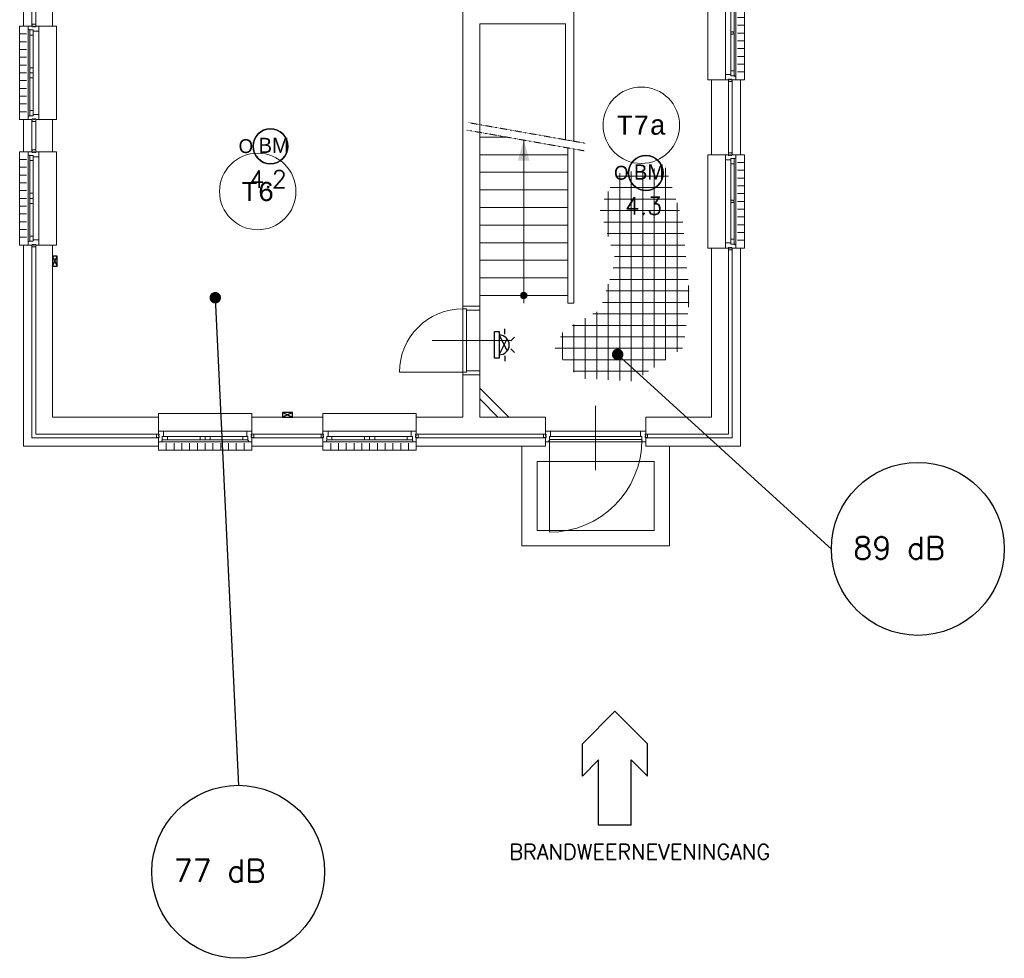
# Model space of a CAD drawing. Header units: millimetres. Extents: x 1890 to 160200, y 5205 to 111580.
# Tile 1 of 51: x 5772 to 18644, y 8861 to 21126. Entities that reach past the tile are written whole.
import ezdxf
from ezdxf.enums import TextEntityAlignment as Align
from ezdxf.xclip import XClip

# ---------------------------------------------------------------- set-up
doc = ezdxf.new("R2010")
doc.units = ezdxf.units.MM
doc.header["$XCLIPFRAME"] = 0
doc.linetypes.add('Xref-geb26-bgg$0$DASHDOT', pattern=[1, 0.5, -0.25, 0, -0.25])
for name, color, linetype in [('BRAND', 1, 'Continuous'), ('DB-waardes', 6, 'Continuous'), ('Xref', 253, 'Continuous'), ('Xref-geb26-bgg$0$AL$1A---_ALGEMEEN', 253, 'Continuous'), ('Xref-geb26-bgg$0$AM$1A---_ARCERING', 253, 'Continuous'), ('Xref-geb26-bgg$0$AT$1A---_TEKST050', 253, 'Continuous'), ('Xref-geb26-bgg$0$EL6131--_WG', 253, 'Continuous')]:
    doc.layers.add(name, color=color, linetype=linetype)
doc.layers.get('Xref').off()
doc.styles.add('ROMANS', font='romans')
doc.styles.add('TXT', font='txt')
doc.styles.add('Xref-geb26-bgg$0$MONOTXT', font='MONOTXT')

# ---------------------------------------------------------------- blocks, each defined once
blk = doc.blocks.new('*O122')
at = {"layer": 'Xref-geb26-bgg$0$AL$1A---_ALGEMEEN', "color": 0, "linetype": 'Continuous', "lineweight": 0}
for p, q in [((-9, -543), (-9, 543)), ((130, -566), (130, 566)), ((63, 16), (63, 493)), ((106, 16), (106, 493)), ((240, 508), (150, 508)), ((240, 407), (150, 407)), ((240, 305), (150, 305)), ((240, 203), (150, 203)), ((240, 102), (150, 102)), ((240, 0), (150, 0)), ((63, -493), (63, -16)), ((106, -493), (106, -16)), ((240, -102), (150, -102)), ((240, -203), (150, -203)), ((240, -305), (150, -305)), ((240, -407), (150, -407)), ((240, -508), (150, -508))]:
    blk.add_line(p, q, dxfattribs=at)
for points in [[(-190, -610), (-240, -610), (-240, 610), (-190, 610)], [(190, -610), (240, -610), (240, 610), (190, 610)]]:
    blk.add_lwpolyline(points, dxfattribs=at)
for points in [[(-9, 610), (-9, 545), (-7, 543), (63, 543), (63, 560), (114, 560), (114, 566), (128, 566), (130, 568), (130, 610), (76, 610), (76, 601), (60, 601), (60, 610), (46, 610), (46, 601), (30, 601), (30, 610)], [(30, 635), (30, 601), (46, 601), (46, 610), (60, 610), (60, 601), (76, 601), (76, 635)], [(106, 560), (106, 493), (63, 493), (63, 560)], [(106, -560), (106, -493), (63, -493), (63, -560)], [(-9, -610), (-9, -545), (-7, -543), (63, -543), (63, -560), (114, -560), (114, -566), (128, -566), (130, -568), (130, -610), (76, -610), (76, -601), (60, -601), (60, -610), (46, -610), (46, -601), (30, -601), (30, -610)], [(30, -635), (30, -601), (46, -601), (46, -610), (60, -610), (60, -601), (76, -601), (76, -635)]]:
    blk.add_lwpolyline(points, close=True, dxfattribs=at)
blk.add_lwpolyline([(106, 4), (106, -4), (104, -4, -0.397174), (98, -10), (95, -10, 0.406754), (90, -16), (72, -16), (63, -6), (63, 6), (72, 16), (90, 16, 0.406754), (95, 10), (98, 10, -0.397174), (104, 4), (106, 4)], format="xyb", dxfattribs=at)
blk = doc.blocks.new('*O123')
at = {"layer": 'Xref-geb26-bgg$0$AL$1A---_ALGEMEEN', "color": 0, "linetype": 'Continuous', "lineweight": 0}
for p, q in [((-9, -543), (-9, 543)), ((130, -566), (130, 566)), ((63, 16), (63, 493)), ((106, 16), (106, 493)), ((240, 508), (150, 508)), ((240, 407), (150, 407)), ((240, 305), (150, 305)), ((240, 203), (150, 203)), ((240, 102), (150, 102)), ((240, 0), (150, 0)), ((63, -493), (63, -16)), ((106, -493), (106, -16)), ((240, -102), (150, -102)), ((240, -203), (150, -203)), ((240, -305), (150, -305)), ((240, -407), (150, -407)), ((240, -508), (150, -508))]:
    blk.add_line(p, q, dxfattribs=at)
for points in [[(-190, -610), (-240, -610), (-240, 610), (-190, 610)], [(190, -610), (240, -610), (240, 610), (190, 610)]]:
    blk.add_lwpolyline(points, dxfattribs=at)
for points in [[(-9, 610), (-9, 545), (-7, 543), (63, 543), (63, 560), (114, 560), (114, 566), (128, 566), (130, 568), (130, 610), (76, 610), (76, 601), (60, 601), (60, 610), (46, 610), (46, 601), (30, 601), (30, 610)], [(30, 635), (30, 601), (46, 601), (46, 610), (60, 610), (60, 601), (76, 601), (76, 635)], [(106, 560), (106, 493), (63, 493), (63, 560)], [(106, -560), (106, -493), (63, -493), (63, -560)], [(-9, -610), (-9, -545), (-7, -543), (63, -543), (63, -560), (114, -560), (114, -566), (128, -566), (130, -568), (130, -610), (76, -610), (76, -601), (60, -601), (60, -610), (46, -610), (46, -601), (30, -601), (30, -610)], [(30, -635), (30, -601), (46, -601), (46, -610), (60, -610), (60, -601), (76, -601), (76, -635)]]:
    blk.add_lwpolyline(points, close=True, dxfattribs=at)
blk.add_lwpolyline([(106, 4), (106, -4), (104, -4, -0.397174), (98, -10), (95, -10, 0.406754), (90, -16), (72, -16), (63, -6), (63, 6), (72, 16), (90, 16, 0.406754), (95, 10), (98, 10, -0.397174), (104, 4), (106, 4)], format="xyb", dxfattribs=at)
blk = doc.blocks.new('*O124')
at = {"layer": 'Xref-geb26-bgg$0$AL$1A---_ALGEMEEN', "color": 0, "linetype": 'Continuous', "lineweight": 0}
for p, q in [((0, 825), (0, -15)), ((-588, 497), (588, 497)), ((-610.5, 358), (610.5, 358)), ((-605, 385), (-605, -825))]:
    blk.add_line(p, q, dxfattribs=at)
for points in [[(-680, 458), (-646, 458), (-646, 442), (-655, 442), (-655, 428), (-646, 428), (-646, 412), (-680, 412)], [(-655, 497), (-590.15, 497), (-588, 494.86), (-588, 425), (-605, 425), (-605, 374), (-610.5, 374), (-610.5, 360.22), (-612.72, 358), (-655, 358), (-655, 412), (-646, 412), (-646, 428), (-655, 428), (-655, 442), (-646, 442), (-646, 458), (-655, 458)], [(605, 425), (605, 385), (-605, 385), (-605, 425)], [(655, 497), (590.15, 497), (588, 494.86), (588, 425), (605, 425), (605, 374), (610.5, 374), (610.5, 360.22), (612.72, 358), (655, 358), (655, 412), (646, 412), (646, 428), (655, 428), (655, 442), (646, 442), (646, 458), (655, 458)], [(680, 458), (646, 458), (646, 442), (655, 442), (655, 428), (646, 428), (646, 412), (680, 412)]]:
    blk.add_lwpolyline(points, close=True, dxfattribs=at)
blk.add_arc((-605.01, 385), 1210, 270, 360, dxfattribs=at)
blk = doc.blocks.new('*O125')
at = {"layer": 'Xref-geb26-bgg$0$AL$1A---_ALGEMEEN', "color": 0, "linetype": 'Continuous', "lineweight": 0}
for p, q in [((-543, 9), (543, 9)), ((-493, -63), (-67, -63)), ((-493, -106), (-67, -106)), ((67, -63), (493, -63)), ((67, -106), (493, -106)), ((-565.5, -130), (565.5, -130)), ((-508.33, -240), (-508.33, -150)), ((-406.66, -240), (-406.66, -150)), ((-305, -240), (-305, -150)), ((-203.33, -240), (-203.33, -150)), ((-101.66, -240), (-101.66, -150)), ((0, -240), (0, -150)), ((101.66, -240), (101.66, -150)), ((203.33, -240), (203.33, -150)), ((305, -240), (305, -150)), ((406.66, -240), (406.66, -150)), ((508.33, -240), (508.33, -150))]:
    blk.add_line(p, q, dxfattribs=at)
for points in [[(-610, 190), (-610, 240), (610, 240), (610, 190)], [(-610, -190), (-610, -240), (610, -240), (610, -190)]]:
    blk.add_lwpolyline(points, dxfattribs=at)
for points in [[(-610, 9), (-545.15, 9), (-543, 6.86), (-543, -63), (-560, -63), (-560, -114), (-565.5, -114), (-565.5, -127.78), (-567.72, -130), (-610, -130), (-610, -76), (-601, -76), (-601, -60), (-610, -60), (-610, -46), (-601, -46), (-601, -30), (-610, -30)], [(610, 9), (545.15, 9), (543, 6.86), (543, -63), (560, -63), (560, -114), (565.5, -114), (565.5, -127.78), (567.72, -130), (610, -130), (610, -76), (601, -76), (601, -60), (610, -60), (610, -46), (601, -46), (601, -30), (610, -30)], [(-635, -30), (-601, -30), (-601, -46), (-610, -46), (-610, -60), (-601, -60), (-601, -76), (-635, -76)], [(-560, -106), (-493, -106), (-493, -63), (-560, -63)], [(-67, -106), (0, -106), (0, -63), (-67, -63)], [(67, -106), (0, -106), (0, -63), (67, -63)], [(560, -106), (493, -106), (493, -63), (560, -63)], [(635, -30), (601, -30), (601, -46), (610, -46), (610, -60), (601, -60), (601, -76), (635, -76)]]:
    blk.add_lwpolyline(points, close=True, dxfattribs=at)
blk = doc.blocks.new('*O126')
at = {"layer": 'Xref-geb26-bgg$0$AL$1A---_ALGEMEEN', "color": 0, "linetype": 'Continuous', "lineweight": 0}
for p, q in [((-543, 9), (543, 9)), ((-493, -63), (-67, -63)), ((-493, -106), (-67, -106)), ((67, -63), (493, -63)), ((67, -106), (493, -106)), ((-565.5, -130), (565.5, -130)), ((-508.33, -240), (-508.33, -150)), ((-406.66, -240), (-406.66, -150)), ((-305, -240), (-305, -150)), ((-203.33, -240), (-203.33, -150)), ((-101.66, -240), (-101.66, -150)), ((0, -240), (0, -150)), ((101.66, -240), (101.66, -150)), ((203.33, -240), (203.33, -150)), ((305, -240), (305, -150)), ((406.66, -240), (406.66, -150)), ((508.33, -240), (508.33, -150))]:
    blk.add_line(p, q, dxfattribs=at)
for points in [[(-610, 190), (-610, 240), (610, 240), (610, 190)], [(-610, -190), (-610, -240), (610, -240), (610, -190)]]:
    blk.add_lwpolyline(points, dxfattribs=at)
for points in [[(-610, 9), (-545.15, 9), (-543, 6.86), (-543, -63), (-560, -63), (-560, -114), (-565.5, -114), (-565.5, -127.78), (-567.72, -130), (-610, -130), (-610, -76), (-601, -76), (-601, -60), (-610, -60), (-610, -46), (-601, -46), (-601, -30), (-610, -30)], [(610, 9), (545.15, 9), (543, 6.86), (543, -63), (560, -63), (560, -114), (565.5, -114), (565.5, -127.78), (567.72, -130), (610, -130), (610, -76), (601, -76), (601, -60), (610, -60), (610, -46), (601, -46), (601, -30), (610, -30)], [(-635, -30), (-601, -30), (-601, -46), (-610, -46), (-610, -60), (-601, -60), (-601, -76), (-635, -76)], [(-560, -106), (-493, -106), (-493, -63), (-560, -63)], [(-67, -106), (0, -106), (0, -63), (-67, -63)], [(67, -106), (0, -106), (0, -63), (67, -63)], [(560, -106), (493, -106), (493, -63), (560, -63)], [(635, -30), (601, -30), (601, -46), (610, -46), (610, -60), (601, -60), (601, -76), (635, -76)]]:
    blk.add_lwpolyline(points, close=True, dxfattribs=at)
blk = doc.blocks.new('*O142')
at = {"layer": 'Xref-geb26-bgg$0$AL$1A---_ALGEMEEN', "color": 0, "linetype": 'Continuous', "lineweight": 0}
for p, q in [((-130, 565.5), (-130, -565.5)), ((9, 543), (9, -543)), ((-240, 508.33), (-150, 508.33)), ((-240, 406.66), (-150, 406.66)), ((-106, 493), (-106, 67)), ((-63, 493), (-63, 67)), ((-240, 305), (-150, 305)), ((-240, 203.33), (-150, 203.33)), ((-240, 101.66), (-150, 101.66)), ((-240, 0), (-150, 0)), ((-240, -101.66), (-150, -101.66)), ((-106, -67), (-106, -493)), ((-63, -67), (-63, -493)), ((-240, -203.33), (-150, -203.33)), ((-240, -305), (-150, -305)), ((-240, -406.66), (-150, -406.66)), ((-240, -508.33), (-150, -508.33))]:
    blk.add_line(p, q, dxfattribs=at)
for points in [[(-190, 610), (-240, 610), (-240, -610), (-190, -610)], [(190, 610), (240, 610), (240, -610), (190, -610)]]:
    blk.add_lwpolyline(points, dxfattribs=at)
for points in [[(9, 610), (9, 545.15), (6.86, 543), (-63, 543), (-63, 560), (-114, 560), (-114, 565.5), (-127.78, 565.5), (-130, 567.72), (-130, 610), (-76, 610), (-76, 601), (-60, 601), (-60, 610), (-46, 610), (-46, 601), (-30, 601), (-30, 610)], [(-106, 560), (-106, 493), (-63, 493), (-63, 560)], [(-30, 635), (-30, 601), (-46, 601), (-46, 610), (-60, 610), (-60, 601), (-76, 601), (-76, 635)], [(-106, 67), (-106, 0), (-63, 0), (-63, 67)], [(-106, -67), (-106, 0), (-63, 0), (-63, -67)], [(-106, -560), (-106, -493), (-63, -493), (-63, -560)], [(9, -610), (9, -545.15), (6.86, -543), (-63, -543), (-63, -560), (-114, -560), (-114, -565.5), (-127.78, -565.5), (-130, -567.72), (-130, -610), (-76, -610), (-76, -601), (-60, -601), (-60, -610), (-46, -610), (-46, -601), (-30, -601), (-30, -610)], [(-30, -635), (-30, -601), (-46, -601), (-46, -610), (-60, -610), (-60, -601), (-76, -601), (-76, -635)]]:
    blk.add_lwpolyline(points, close=True, dxfattribs=at)
blk = doc.blocks.new('*O143')
at = {"layer": 'Xref-geb26-bgg$0$AL$1A---_ALGEMEEN', "color": 0, "linetype": 'Continuous', "lineweight": 0}
for p, q in [((-130, 565.5), (-130, -565.5)), ((9, 543), (9, -543)), ((-240, 508.33), (-150, 508.33)), ((-240, 406.66), (-150, 406.66)), ((-106, 493), (-106, 67)), ((-63, 493), (-63, 67)), ((-240, 305), (-150, 305)), ((-240, 203.33), (-150, 203.33)), ((-240, 101.66), (-150, 101.66)), ((-240, 0), (-150, 0)), ((-240, -101.66), (-150, -101.66)), ((-106, -67), (-106, -493)), ((-63, -67), (-63, -493)), ((-240, -203.33), (-150, -203.33)), ((-240, -305), (-150, -305)), ((-240, -406.66), (-150, -406.66)), ((-240, -508.33), (-150, -508.33))]:
    blk.add_line(p, q, dxfattribs=at)
for points in [[(-190, 610), (-240, 610), (-240, -610), (-190, -610)], [(190, 610), (240, 610), (240, -610), (190, -610)]]:
    blk.add_lwpolyline(points, dxfattribs=at)
for points in [[(9, 610), (9, 545.15), (6.86, 543), (-63, 543), (-63, 560), (-114, 560), (-114, 565.5), (-127.78, 565.5), (-130, 567.72), (-130, 610), (-76, 610), (-76, 601), (-60, 601), (-60, 610), (-46, 610), (-46, 601), (-30, 601), (-30, 610)], [(-106, 560), (-106, 493), (-63, 493), (-63, 560)], [(-30, 635), (-30, 601), (-46, 601), (-46, 610), (-60, 610), (-60, 601), (-76, 601), (-76, 635)], [(-106, 67), (-106, 0), (-63, 0), (-63, 67)], [(-106, -67), (-106, 0), (-63, 0), (-63, -67)], [(-106, -560), (-106, -493), (-63, -493), (-63, -560)], [(9, -610), (9, -545.15), (6.86, -543), (-63, -543), (-63, -560), (-114, -560), (-114, -565.5), (-127.78, -565.5), (-130, -567.72), (-130, -610), (-76, -610), (-76, -601), (-60, -601), (-60, -610), (-46, -610), (-46, -601), (-30, -601), (-30, -610)], [(-30, -635), (-30, -601), (-46, -601), (-46, -610), (-60, -610), (-60, -601), (-76, -601), (-76, -635)]]:
    blk.add_lwpolyline(points, close=True, dxfattribs=at)
blk = doc.blocks.new('Xref-geb26-bgg$0$ED0831')
at = {"layer": 'Xref-geb26-bgg$0$AL$1A---_ALGEMEEN', "color": 0, "linetype": 'Continuous', "lineweight": 0}
for p, q in [((450, -400), (450, 620)), ((0, 0), (0, 220)), ((0, 220), (55, 220)), ((55, 220), (845, 220)), ((55, 220), (55, 45)), ((900, 220), (845, 220)), ((845, 220), (845, 45)), ((900, 0), (900, 220)), ((35, 0), (0, 0)), ((55, 45), (35, 45)), ((35, 45), (35, 0)), ((35, 0), (35, -830)), ((865, 0), (35, 0)), ((55, 45), (845, 45)), ((845, 45), (865, 45)), ((865, 45), (865, 0)), ((865, 0), (900, 0))]:
    blk.add_line(p, q, dxfattribs=at)
blk.add_arc((35, 0), 830, 270, 360, dxfattribs=at)
blk = doc.blocks.new('*O205')
at = {"layer": 'Xref-geb26-bgg$0$AM$1A---_ARCERING', "linetype": 'Continuous', "lineweight": 0}
blk.add_hatch(color=256, dxfattribs=at).paths.add_polyline_path([(11, -1080, 1), (-74, -1080, 1)])
at = {"layer": 'Xref-geb26-bgg$0$AL$1A---_ALGEMEEN', "color": 0, "linetype": 'Xref-geb26-bgg$0$DASHDOT', "lineweight": 0}
for p, q in [((-760, 1180), (777, 909)), ((-777, 1082), (760, 811))]:
    blk.add_line(p, q, dxfattribs=at)
at = {"layer": 'Xref-geb26-bgg$0$AL$1A---_ALGEMEEN', "color": 0, "linetype": 'Continuous', "lineweight": 0}
for p, q in [((-255, 990), (-607, 990)), ((-32, -1180), (-32, 950)), ((543, 760), (-607, 760)), ((543, 530), (-607, 530)), ((543, 300), (-607, 300)), ((543, 70), (-607, 70)), ((543, -160), (-607, -160)), ((543, -390), (-607, -390)), ((543, -620), (-607, -620)), ((543, -850), (-607, -850)), ((543, -1080), (-607, -1080))]:
    blk.add_line(p, q, dxfattribs=at)
blk.add_lwpolyline([(623, 835), (623, -1180), (543, -1180), (543, 849)], dxfattribs=at)
blk.add_circle((-32, -1080), 42.4, dxfattribs=at)
blk.add_solid([(-109, 680), (-32, 950), (45, 680)], dxfattribs=at)
blk = doc.blocks.new('Xref-geb26-bgg$0$E00112')
at = {"color": 0, "linetype": 'Continuous'}
for p, q in [((0, 1), (-1, 1)), ((-1, 1), (-1, 0)), ((-1, 0), (0, 1)), ((-1, 1), (0, 0)), ((0, 0), (0, 1)), ((-1, 0), (0, 0))]:
    blk.add_line(p, q, dxfattribs=at)
blk = doc.blocks.new('Xref-geb26-bgg')
at = {"layer": 'Xref-geb26-bgg$0$AL$1A---_ALGEMEEN', "linetype": 'Continuous', "lineweight": 0}
for p, q in [((85085.43, 80926.24), (85085.43, 85373.82)), ((86535.43, 85273.82), (86535.43, 83080.5)), ((86425.43, 84613.82), (85305.43, 84613.82)), ((85305.43, 84613.82), (85305.43, 80926.24)), ((86425.43, 83099.9), (86425.43, 84613.82)), ((86535.43, 83080.5), (86425.43, 83099.9)), ((87135.43, 79954.34), (87135.43, 82664.68)), ((87285.43, 79946.83), (87285.43, 82684.49)), ((87435.43, 80023.72), (87435.43, 82704.31)), ((87585.43, 80124.66), (87585.43, 82724.13)), ((87735.43, 80225.6), (87735.43, 82732.48)), ((87087.26, 82623.82), (87771.02, 82623.82)), ((86985.43, 81835.18), (86985.43, 82425.2)), ((87010.36, 82473.82), (87820.14, 82473.82)), ((86933.46, 82323.82), (87869.27, 82323.82)), ((87885.43, 80326.54), (87885.43, 82274.47)), ((86878.52, 82173.82), (87918.39, 82173.82)), ((86925.88, 82023.82), (87959.31, 82023.82)), ((86973.23, 81873.82), (87973.1, 81873.82)), ((87020.59, 81723.82), (87986.89, 81723.82)), ((87067.94, 81573.82), (88000.68, 81573.82)), ((87050.63, 81423.82), (88014.47, 81423.82)), ((87004.28, 81273.82), (88028.26, 81273.82)), ((86957.93, 81123.82), (88042.05, 81123.82)), ((86985.43, 79961.84), (86985.43, 81212.81)), ((88035.43, 80912.68), (88035.43, 81195.8)), ((86911.58, 80973.82), (88043.21, 80973.82)), ((85305.43, 80926.24), (85085.43, 80926.24)), ((86835.43, 79969.35), (86835.43, 80851.84)), ((86685.43, 79976.85), (86685.43, 80767.66)), ((86785.5, 80823.82), (88024.12, 80823.82)), ((86518.19, 80673.82), (88005.04, 80673.82)), ((86535.43, 80063.69), (86535.43, 80683.49)), ((86360.48, 80523.82), (87985.95, 80523.82)), ((86385.43, 80229.81), (86385.43, 80578.73)), ((86292.31, 80373.82), (87955.69, 80373.82)), ((86390.84, 80223.82), (87732.79, 80223.82)), ((86526.28, 80073.82), (87509.88, 80073.82))]:
    blk.add_line(p, q, dxfattribs=at)
for points in [[(79340.43, 84583.82), (79450.43, 84583.82), (79450.43, 86233.82), (79340.43, 86233.82)], [(79500.43, 86233.82), (79720.43, 86233.82), (79720.43, 85593.82), (81980.43, 85593.82), (81980.43, 85373.82), (79720.43, 85373.82), (79720.43, 84583.82), (79500.43, 84583.82)], [(88555.43, 82903.82), (88335.43, 82903.82), (88335.43, 83883.82), (88555.43, 83883.82)], [(88605.43, 82903.82), (88715.43, 82903.82), (88715.43, 83883.82), (88605.43, 83883.82)], [(79450.43, 82943.82), (79340.43, 82943.82), (79340.43, 83363.82), (79450.43, 83363.82)], [(79500.43, 82943.82), (79720.43, 82943.82), (79720.43, 83363.82), (79500.43, 83363.82)], [(79340.43, 81723.82), (79450.43, 81723.82), (79450.43, 79203.82), (81105.43, 79203.82), (81105.43, 79093.82), (79340.43, 79093.82)], [(79500.43, 81723.82), (79720.43, 81723.82), (79720.43, 79473.82), (81105.43, 79473.82), (81105.43, 79253.82), (79500.43, 79253.82)], [(88335.43, 81683.82), (88555.43, 81683.82), (88555.43, 79253.82), (87475.43, 79253.82), (87475.43, 79473.82), (88335.43, 79473.82)], [(88605.43, 81683.82), (88715.43, 81683.82), (88715.43, 79093.82), (87475.43, 79093.82), (87475.43, 79203.82), (88605.43, 79203.82)], [(85085.43, 80026.24), (85305.43, 80026.24), (85305.43, 79473.82), (86165.43, 79473.82), (86165.43, 79253.82), (84475.43, 79253.82), (84475.43, 79473.82), (85085.43, 79473.82)], [(85305.43, 79712.4), (85305.43, 79853.82), (85685.43, 79473.82), (85544.01, 79473.82)], [(82325.43, 79253.82), (83255.43, 79253.82), (83255.43, 79473.82), (82325.43, 79473.82)], [(82325.43, 79093.82), (83255.43, 79093.82), (83255.43, 79203.82), (82325.43, 79203.82)], [(84475.43, 79093.82), (86165.43, 79093.82), (86165.43, 79203.82), (84475.43, 79203.82)], [(87585.43, 78893.82), (86055.43, 78893.82), (86055.43, 77993.82), (87585.43, 77993.82)]]:
    blk.add_lwpolyline(points, close=True, dxfattribs=at)
blk.add_lwpolyline([(87785.43, 79093.82), (87785.43, 77793.82), (85855.43, 77793.82), (85855.43, 79093.82)], dxfattribs=at)
for centre in [(87417.92972, 83288.81612), (82402.93, 82423.82)]:
    blk.add_circle(centre, 500, dxfattribs=at)
for name, p in [('*O122', (88525.43, 84493.82)), ('*O143', (79530.43, 83973.82)), ('*O205', (85912.08, 82144.11)), ('*O142', (79530.43, 82333.82)), ('*O123', (88525.43, 82293.82)), ('*O124', (86820.43, 78795.82)), ('*O125', (81715.43, 79283.82)), ('*O126', (83865.43, 79283.82))]:
    blk.add_blockref(name, p, dxfattribs=at)
at = {"layer": 'Xref-geb26-bgg$0$AL$1A---_ALGEMEEN', "linetype": 'Continuous', "lineweight": 0, "yscale": -1, "rotation": 90}
blk.add_blockref('Xref-geb26-bgg$0$ED0831', (85085.43, 80026.24), dxfattribs=at)
at = {"layer": 'Xref-geb26-bgg$0$EL6131--_WG', "linetype": 'Continuous', "lineweight": 0, "xscale": 60, "yscale": 130, "zscale": 60}
blk.add_blockref('Xref-geb26-bgg$0$E00112', (79780.43, 81448.82), dxfattribs=at)
at = {"layer": 'Xref-geb26-bgg$0$EL6131--_WG', "linetype": 'Continuous', "lineweight": 0, "xscale": 60, "yscale": 130, "zscale": 60, "rotation": 270}
blk.add_blockref('Xref-geb26-bgg$0$E00112', (82725.43, 79473.82), dxfattribs=at)
at = {"layer": 'Xref-geb26-bgg$0$AT$1A---_TEKST050', "linetype": 'Continuous', "lineweight": 0, "style": 'Xref-geb26-bgg$0$MONOTXT'}
for s, p in [('T7a', (87417.92, 83288.82)), ('T6', (82402.92, 82423.81))]:
    blk.add_text(s, height=250.00002, dxfattribs=at).set_placement(p, align=Align.MIDDLE)
blk = doc.blocks.new('BR-OPT-M')
at = {"layer": 'BRAND', "color": 0}
blk.add_lwpolyline([(1.75, 0, 1), (-1.75, 0, 1)], format="xyb", close=True, dxfattribs=at)
blk.add_circle((0, 0), 1.75, dxfattribs=at)
for start, end in [(0, 180), (180, 0)]:
    blk.add_arc((0, 0), 1.75, start, end, dxfattribs=at)
at = {"layer": 'BRAND', "color": 0, "style": 'TXT'}
blk.add_text('O', height=1.4, dxfattribs=at).set_placement((-3.202, -0.678))
at = {"layer": 'BRAND', "color": 0, "insert": (-1.199, 0.857), "char_height": 1.5216, "width": 4.01713, "attachment_point": 1, "style": 'TXT'}
blk.add_mtext('BM', dxfattribs=at)
at = {"layer": 'BRAND', "color": 0, "style": 'ROMANS'}
blk.add_attdef('ION1-B', text='', height=1.75, dxfattribs=at).set_placement((-0.235, -2.428), align=Align.TOP_CENTER)
blk = doc.blocks.new('OVROUTE')
at = {"layer": 'BRAND', "color": 0}
for p, q in [((6.69, 5.03), (10.73, 5.03)), ((8.72, 3), (6.69, 5.03)), ((14.8, 0.97), (10.74, 5.03)), ((0.6, 3), (8.72, 3)), ((0.6, -1.06), (0.6, 3)), ((14.8, 0.97), (10.74, -3.09)), ((0.6, -1.06), (8.72, -1.06)), ((8.72, -1.06), (6.69, -3.09)), ((6.69, -3.09), (10.74, -3.09))]:
    blk.add_line(p, q, dxfattribs=at)
blk = doc.blocks.new('NEVENIN')
at = {"layer": 'BRAND', "color": 0}
for p, q in [((-0.86, 3.53), (-1.68, 4.35)), ((0.86, 3.53), (1.68, 4.35)), ((-2.37, 2.19), (-3.54, 2.19)), ((-2.16, 1.02), (1.31, 2.74)), ((2.16, 1.02), (-1.31, 2.74)), ((2.37, 2.19), (3.54, 2.19)), ((-2.91, 1.02), (2.91, 1.02)), ((-2.91, 0), (-2.91, 1.02)), ((2.91, 0), (-2.91, 0)), ((2.91, 1.02), (2.91, 0))]:
    blk.add_line(p, q, dxfattribs=at)
blk.add_arc((0, 1.02), 2.16, 360, 180, dxfattribs=at)

msp = doc.modelspace()

# ---------------------------------------------------------------- linework, layer by layer
at = {"layer": 'DB-waardes'}
for p, q in [((8328, 17493), (8632, 11114)), ((13589, 16752), (16390, 14204))]:
    msp.add_line(p, q, dxfattribs=at)
at = {"layer": 'DB-waardes', "const_width": 75}
for points in [[(8291, 17493, 1), (8366, 17493, 1)], [(13552, 16752, 1), (13627, 16752, 1)]]:
    msp.add_lwpolyline(points, format="xyb", close=True, dxfattribs=at)
at = {"layer": 'DB-waardes'}
for centre in [(17514, 14211), (8629, 9991)]:
    msp.add_circle(centre, 1130, dxfattribs=at)

# ---------------------------------------------------------------- block references
at = {"layer": 'BRAND', "xscale": 130, "yscale": 130, "zscale": 130}
for p, values in [((9050, 19472), {'ION1-B': '4.2'}), ((13958, 19123), {'ION1-B': '4.3'})]:
    msp.add_blockref('BR-OPT-M', p, dxfattribs=at).add_auto_attribs(values)
at = {"layer": 'BRAND'}
for name, p, xscale, yscale, zscale, rotation in [('NEVENIN', (11981, 16876), 60, 60, 60, 270), ('OVROUTE', (13656, 10537), 105, 105, 105, 90)]:
    msp.add_blockref(name, p, dxfattribs=dict(at, xscale=xscale, yscale=yscale, zscale=zscale, rotation=rotation))
at = {"layer": 'Xref'}
ref = msp.add_blockref('Xref-geb26-bgg', (-73519, -63542), dxfattribs=at)
XClip(ref).set_block_clipping_path([(77218.5005235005, 77622.422877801), (161938.5005235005, 106512.422877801)])

# ---------------------------------------------------------------- texts
at = {"layer": 'BRAND', "style": 'ROMANS'}
msp.add_text('BRANDWEERNEVENINGANG', height=200, dxfattribs=at).set_placement((12172, 10151))
at = {"layer": 'DB-waardes', "style": 'ROMANS'}
for s, p in [('89 dB', (16668, 14078)), ('77 dB', (7783, 9858))]:
    msp.add_text(s, height=292.5, dxfattribs=at).set_placement(p)

doc.saveas('drawing.dxf')
